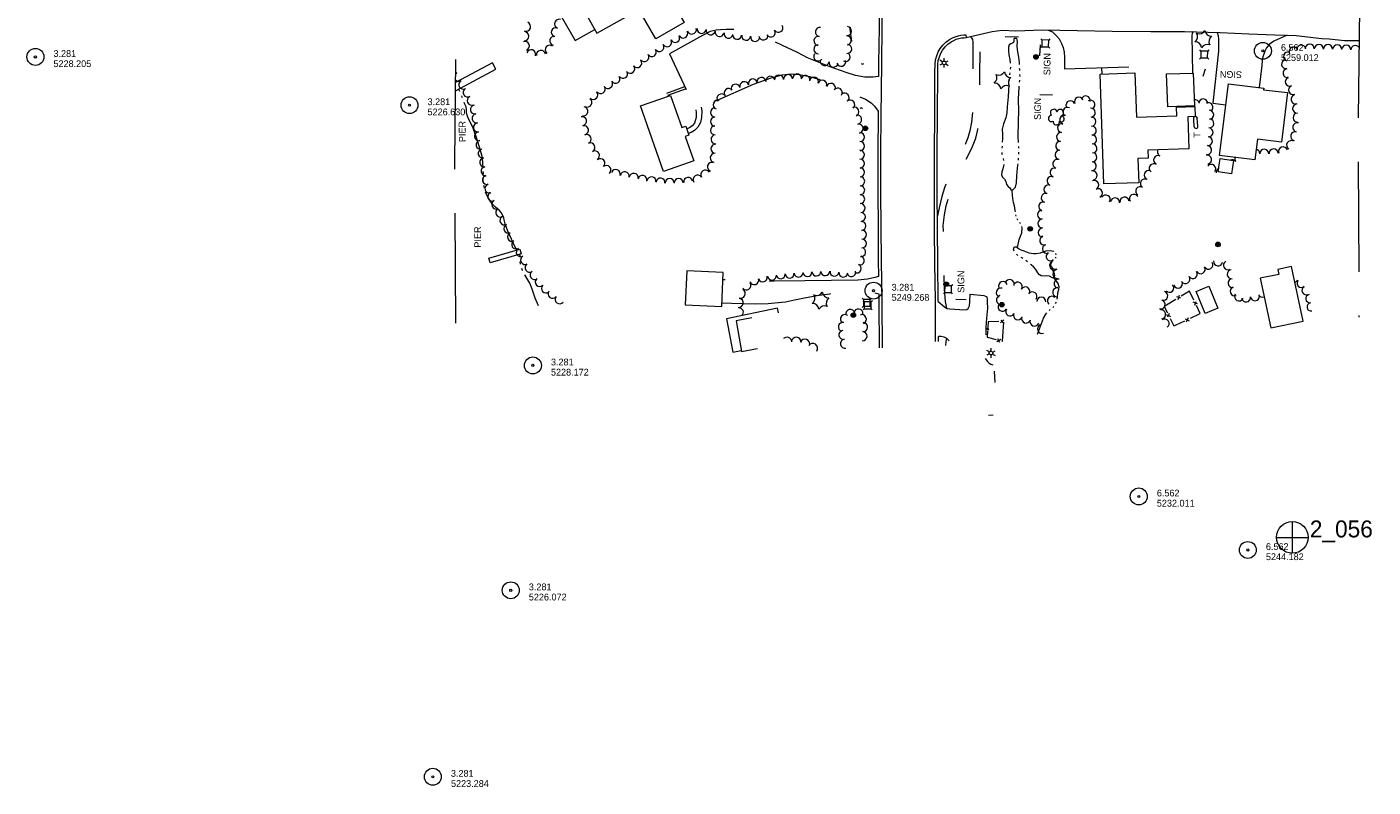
# Model space of a CAD drawing. Header units: feet. Extents: x 190954 to 193035, y 263439 to 264750.
# Tile 1 of 4: x 190954 to 192146, y 263439 to 264112. Entities that reach past the tile are written whole.
import ezdxf
from ezdxf.enums import TextEntityAlignment as Align

# ---------------------------------------------------------------- set-up
doc = ezdxf.new("R2010")
doc.units = ezdxf.units.FT
doc.header["$MEASUREMENT"] = 0
for name, pattern in [('DGN Style 3', [136.13208, 97.2372, -38.89488]), ('DGN Style 4', [155.676757, 77.78976, -38.89488, 0.097237, -38.89488]), ('DGN Style 5', [68.06604, 29.17116, -38.89488]), ('DGN Style 6', [184.945154, 0.097237, -38.89488, 68.06604, -38.89488, 0.097237, -38.89488])]:
    doc.linetypes.add(name, pattern=pattern)
for name, color, linetype, lineweight in [('E_BLD', 251, 'Continuous', 13), ('E_BLD_Name', 231, 'Continuous', 0), ('E_DWY', 3, 'DGN Style 3', 0), ('E_LAND_Vegetation', 20, 'Continuous', 0), ('E_MAP_Limits', 20, 'DGN Style 3', 0), ('E_MAP_PassPoints', 43, 'Continuous', 0), ('E_MISCPROP', 43, 'Continuous', 0), ('E_MISCPROP_HvyDash', 251, 'DGN Style 3', 13), ('E_MISCPROP_HvyLine', 251, 'Continuous', 13), ('E_MISCPROP_Railing', 43, 'Continuous', 0), ('E_PATH_Sidewalk', 3, 'DGN Style 5', 0), ('E_RDWY', 43, 'Continuous', 13), ('E_UTL_AboveGroundPipe', 43, 'DGN Style 4', 0), ('E_WTR', 251, 'DGN Style 6', 0), ('E_WTR_Dock_Pier', 251, 'DGN Style 3', 0), ('E_WTR_Text', 251, 'Continuous', 0)]:
    doc.layers.add(name, color=color, linetype=linetype, lineweight=lineweight)
doc.styles.add('Style-IGR_FONT_0', font='IGR_FONT_0.shx')

# ---------------------------------------------------------------- blocks, each defined once
blk = doc.blocks.new('PP')
at = {"layer": 'E_MAP_PassPoints', "color": 43, "linetype": 'Continuous', "lineweight": 0}
for radius in [7.5, 0.96]:
    blk.add_circle((0, 0), radius, dxfattribs=at)
blk = doc.blocks.new('PP_1')
at = {"layer": 'E_MAP_PassPoints', "color": 43, "linetype": 'Continuous', "lineweight": 0}
for radius in [7.5, 0.96]:
    blk.add_circle((0, 0), radius, dxfattribs=at)
blk = doc.blocks.new('PP_5')
at = {"layer": 'E_MAP_PassPoints', "color": 43, "linetype": 'Continuous', "lineweight": 0}
for radius in [7.5, 0.96]:
    blk.add_circle((0, 0), radius, dxfattribs=at)
blk = doc.blocks.new('PP_2')
at = {"layer": 'E_MAP_PassPoints', "color": 43, "linetype": 'Continuous', "lineweight": 0}
for radius in [7.5, 0.96]:
    blk.add_circle((0, 0), radius, dxfattribs=at)
blk = doc.blocks.new('PHOTOC_1')
at = {"layer": 'E_MAP_Limits', "color": 3, "linetype": 'Continuous', "lineweight": 0}
for p, q in [((0.1, 14.1), (0.1, -13.8)), ((-13.8, 0), (14.1, 0))]:
    blk.add_line(p, q, dxfattribs=at)
blk.add_circle((0.2, 0), 14, dxfattribs=at)
blk = doc.blocks.new('CULVRT_6')
at = {"layer": 'E_MISCPROP_Railing', "color": 43, "linetype": 'Continuous', "lineweight": 0}
blk.add_arc((1.1, 0.8), 1.41, 216.8803, 323.1199, dxfattribs=at)
blk = doc.blocks.new('CULVRT_7')
at = {"layer": 'E_MISCPROP_Railing', "color": 43, "linetype": 'Continuous', "lineweight": 0}
blk.add_arc((1.1, 0.9), 1.42, 216.8796, 323.1191, dxfattribs=at)
blk = doc.blocks.new('PED')
at = {"layer": 'E_UTL_AboveGroundPipe', "color": 251, "linetype": 'Continuous', "lineweight": 13}
for p, q in [((-3.1, 2.9), (-4.2, 4)), ((2.9, 2.9), (3.9, 4)), ((-4.2, -4.2), (-3.1, -3.1)), ((3.9, -4.2), (2.9, -3.1))]:
    blk.add_line(p, q, dxfattribs=at)
at = {"layer": 'E_UTL_AboveGroundPipe', "color": 251, "linetype": 'Continuous', "lineweight": 13, "flags": 128}
blk.add_lwpolyline([(-3.1, -3.1), (2.9, -3.1), (2.9, 2.9), (-3.1, 2.9)], close=True, dxfattribs=at)
blk = doc.blocks.new('POLE')
at = {"layer": 'E_MISCPROP', "color": 1, "linetype": 'Continuous', "lineweight": 0}
for radius in [2.02, 1.52, 1.01, 0.502]:
    blk.add_circle((0, 0), radius, dxfattribs=at)
blk = doc.blocks.new('LTP')
at = {"layer": 'E_MISCPROP', "color": 1, "linetype": 'Continuous', "lineweight": 0}
for p, q in [((-1.6, 0.1), (-4.2, 0.1)), ((-0.8, 1.4), (-2, 3.7)), ((0.9, 1.4), (2.3, 3.7)), ((-0.9, -1.4), (-2.2, -3.6)), ((0.8, -1.5), (2, -3.6)), ((1.6, 0), (4.2, -0.1))]:
    blk.add_line(p, q, dxfattribs=at)
blk.add_circle((0, 0), 1.64, dxfattribs=at)
blk = doc.blocks.new('POLE_1')
at = {"layer": 'E_MISCPROP', "color": 1, "linetype": 'Continuous', "lineweight": 0}
for radius in [2.02, 1.52, 1.01, 0.502]:
    blk.add_circle((0, 0), radius, dxfattribs=at)
blk = doc.blocks.new('TK5')
at = {"layer": 'E_BLD', "color": 230, "linetype": 'Continuous', "lineweight": 0}
for p, q in [((8.7, 1.9), (1.6, 1.9)), ((1.7, -1.6), (8.8, -1.6))]:
    blk.add_line(p, q, dxfattribs=at)
for centre, start, end in [((1.7, 0.1), 93.5242, 269.5715), ((8.7, 0.1), 270.706, 89.9567)]:
    blk.add_arc(centre, 1.75, start, end, dxfattribs=at)
blk = doc.blocks.new('TA')
at = {"layer": 'E_BLD_Name', "color": 230, "linetype": 'Continuous', "lineweight": 0, "style": 'Style-IGR_FONT_0'}
blk.add_text('T', height=6, rotation=0.0002, dxfattribs=at).set_placement((-1.9, 0.2), align=Align.MIDDLE_LEFT)
blk = doc.blocks.new('POLE_2')
at = {"layer": 'E_MISCPROP', "color": 1, "linetype": 'Continuous', "lineweight": 0}
for radius in [2.02, 1.52, 1.01, 0.502]:
    blk.add_circle((0, 0), radius, dxfattribs=at)
blk = doc.blocks.new('SIGN')
at = {"layer": 'E_MISCPROP', "color": 1, "linetype": 'Continuous', "lineweight": 0, "style": 'Style-IGR_FONT_0'}
blk.add_text('SIGN', height=6, rotation=0, dxfattribs=at).set_placement((-9.6, 0), align=Align.MIDDLE_LEFT)
blk = doc.blocks.new('SIGN_1')
at = {"layer": 'E_MISCPROP', "color": 1, "linetype": 'Continuous', "lineweight": 0, "style": 'Style-IGR_FONT_0'}
blk.add_text('SIGN', height=6, rotation=0.0001, dxfattribs=at).set_placement((-9.6, 0), align=Align.MIDDLE_LEFT)
blk = doc.blocks.new('SIGN_2')
at = {"layer": 'E_MISCPROP', "color": 1, "linetype": 'Continuous', "lineweight": 0, "style": 'Style-IGR_FONT_0'}
blk.add_text('SIGN', height=6, rotation=0.0002, dxfattribs=at).set_placement((-9.6, 0), align=Align.MIDDLE_LEFT)
blk = doc.blocks.new('TREE')
at = {"layer": 'E_LAND_Vegetation', "color": 94, "linetype": 'Continuous', "lineweight": 0}
for centre, radius, start, end in [((-4.5, 0.2), 2.78, 78.0718, 279.0828), ((-1.5, 4.3), 2.78, 1.3948, 209.1678), ((3.6, 2.4), 2.97, 278.4239, 139.6578), ((-2, -4.2), 2.61, 140.7799, 358.7125), ((3.5, -3.4), 2.97, 196.0747, 79.048)]:
    blk.add_arc(centre, radius, start, end, dxfattribs=at)
blk = doc.blocks.new('PINEL')
at = {"layer": 'E_LAND_Vegetation', "color": 94, "linetype": 'Continuous', "lineweight": 0}
for centre, start, end in [((-8.1, 7.3), 275.2115, 0.9764), ((-10.4, -3.4), 335.2115, 60.9764), ((2.3, 10.7), 215.2115, 300.9764), ((10.4, 3.4), 155.2115, 240.9765), ((-2.3, -10.7), 35.2115, 120.9765), ((8.1, -7.3), 95.2115, 180.9765)]:
    blk.add_arc(centre, 5.72, start, end, dxfattribs=at)
blk = doc.blocks.new('PINEL_1')
at = {"layer": 'E_LAND_Vegetation', "color": 94, "linetype": 'Continuous', "lineweight": 0}
for centre, start, end in [((-8.1, 7.3), 275.2115, 0.9764), ((-10.4, -3.4), 335.2115, 60.9764), ((2.3, 10.7), 215.2115, 300.9764), ((10.4, 3.4), 155.2115, 240.9764), ((-2.3, -10.7), 35.2115, 120.9764), ((8.1, -7.3), 95.2115, 180.9765)]:
    blk.add_arc(centre, 5.72, start, end, dxfattribs=at)
blk = doc.blocks.new('PINEL_2')
at = {"layer": 'E_LAND_Vegetation', "color": 94, "linetype": 'Continuous', "lineweight": 0}
for centre, start, end in [((-8.1, 7.3), 275.2115, 0.9764), ((-10.4, -3.4), 335.2115, 60.9764), ((2.3, 10.7), 215.2115, 300.9764), ((10.4, 3.4), 155.2115, 240.9765), ((-2.3, -10.7), 35.2115, 120.9765), ((8.2, -7.3), 95.2115, 180.9765)]:
    blk.add_arc(centre, 5.72, start, end, dxfattribs=at)
blk = doc.blocks.new('PIER')
at = {"layer": 'E_WTR_Text', "color": 150, "linetype": 'Continuous', "lineweight": 0, "style": 'Style-IGR_FONT_0'}
blk.add_text('PIER', height=6, rotation=0.0002, dxfattribs=at).set_placement((-9.2, 0.3), align=Align.MIDDLE_LEFT)

msp = doc.modelspace()

# ---------------------------------------------------------------- linework, layer by layer
at = {"layer": 'E_DWY', "color": 2, "linetype": 'DGN Style 3', "lineweight": 0, "flags": 128}
for points in [[(191707.9, 264067.6), (191703.4, 264067.1), (191696, 264067.1), (191687.5, 264068.7), (191679.3, 264071.1), (191664.2, 264076.6), (191645.2, 264084.2), (191636.1, 264089), (191622.9, 264095.1), (191611.5, 264100.9), (191603.3, 264104.3), (191596.7, 264106.6), (191589.8, 264107.7), (191583.9, 264108.8), (191579.9, 264109.2), (191573, 264109.2), (191568.2, 264109), (191564.2, 264108.6), (191558.9, 264107.4), (191552, 264104), (191522.8, 264087.6), (191546.2, 264038.3), (191597.4, 264060.8), (191612.8, 264066.5), (191622.6, 264069.1), (191631.1, 264069.9), (191638, 264069.4), (191647, 264067.6), (191661.6, 264063.4), (191672.6, 264058.6), (191680.5, 264054.5), (191688.5, 264050.9), (191696.4, 264047.5), (191701.5, 264044.5), (191704.3, 264041.5), (191707.6, 264037.1)], [(191858.2, 264108.8), (191862, 264107.1), (191865.4, 264104), (191867.9, 264100.9), (191870.2, 264097), (191871.6, 264093.3), (191872.4, 264089.1), (191872.8, 264084.4), (191872.8, 264074.4), (191930.9, 264076.3), (191932, 264075.6), (191932.4, 264074.3), (191932.4, 264070.8)], [(191986.4, 264070.6), (191985.7, 264103.6), (191986.1, 264105.9), (191986.9, 264107.4)], [(192007.9, 264106.6), (192008.9, 264103.8), (192009.2, 264100.6), (192009.2, 264096.5), (192009.2, 264090.2), (192004.2, 264044.2), (192015.5, 264042.5)], [(192069.8, 264104.3), (192058.2, 264098.9), (192054.1, 264096), (192051.7, 264093.1), (192050.2, 264090.2), (192049.1, 264087.5), (192048.4, 264085.2), (192047.7, 264081.8), (192047.4, 264077.5), (192045.2, 264057.8)], [(191972.7, 264040.5), (191972.7, 264041.1)], [(191708, 263890.6), (191704.8, 263889.7), (191698.3, 263888.2), (191689.7, 263887.3), (191642.6, 263886.7), (191615.5, 263886.4), (191595.5, 263886.8), (191579.1, 263887.5), (191570.2, 263887.8)], [(191569.4, 263867.3), (191577.8, 263866.9), (191598.8, 263866.4), (191610.2, 263866.7), (191616.2, 263867.3), (191625.5, 263868.3), (191633.7, 263870), (191643.8, 263871.9), (191655.5, 263874), (191664.8, 263875.4), (191673.6, 263876.3), (191685.6, 263877), (191697, 263877), (191703, 263876.5), (191708.2, 263875.3)], [(191760.9, 263868.4), (191766.4, 263863.7), (191768.9, 263862.4), (191771.3, 263861.9), (191784.1, 263861.2), (191786.1, 263861.3), (191787.5, 263862.3), (191788.6, 263864.7), (191788.9, 263868.4), (191789.3, 263875), (191801.4, 263873.9), (191802.8, 263873.3), (191803.8, 263872.5), (191804.2, 263870.3), (191804.3, 263868.3), (191804.4, 263862.5), (191803.7, 263853.8), (191803.1, 263845.5), (191802.9, 263839.1)], [(191770.6, 263833.6), (191768.6, 263835.7), (191766.1, 263836.9), (191763.6, 263837.6), (191761.1, 263837.5)]]:
    msp.add_lwpolyline(points, dxfattribs=at)
at = {"layer": 'E_LAND_Vegetation', "color": 94, "linetype": 'Continuous', "lineweight": 0}
for centre, radius, start, end in [((191394.3, 264103.4), 4.01, 267.9571, 87.9418), ((191395.9, 264111.9), 4.01, 248.7901, 68.7747), ((191422.2, 264106.8), 4.01, 69.1417, 249.1264), ((191425, 264114.3), 4.01, 69.1417, 249.1264), ((191535, 264105.7), 4, 206.5172, 26.5019), ((191542.7, 264109.2), 4, 193.8879, 13.8725), ((191551.3, 264109.8), 4, 173.0896, 353.0742), ((191559.3, 264108.6), 4, 169.7629, 349.7476), ((191567.2, 264107.1), 4, 169.0386, 349.0233), ((191612.6, 264106.6), 4, 211.9219, 31.9066), ((191619.4, 264110.8), 4, 211.9219, 31.9066), ((191656.1, 264107.1), 4, 80.4774, 260.4621), ((191680.1, 264107.9), 4, 265.6953, 85.68), ((191394.8, 264094.7), 4.01, 289.3939, 109.3786), ((191420.7, 264099.3), 4.01, 78.767, 258.7517), ((191514, 264093.8), 4, 211.3844, 31.3691), ((191520.8, 264098), 4, 211.3844, 31.3691), ((191527.9, 264101.9), 4, 208.1919, 28.1766), ((191575.1, 264105.6), 4, 169.0386, 349.0233), ((191582.8, 264104.6), 4, 174.6456, 354.6303), ((191590.8, 264103.8), 4, 172.6733, 352.658), ((191598.8, 264102.7), 4, 172.6733, 352.658), ((191606, 264104), 4, 189.3438, 9.3285), ((191654.7, 264091.8), 4, 94.1359, 274.1206), ((191654.8, 264099.2), 4, 80.4774, 260.4621), ((191679.9, 264099.7), 4, 273.8065, 93.7912), ((191680.3, 264092.1), 4, 263.5841, 83.5687), ((192082.4, 264091.5), 4.04, 11.0639, 191.0485), ((192089.9, 264092.2), 4.04, 358.8187, 178.8034), ((192098, 264092), 4.04, 358.8187, 178.8034), ((192106.1, 264091.9), 4.04, 358.8187, 178.8034), ((192114.2, 264091.7), 4.04, 358.1228, 178.1075), ((192122.2, 264091.4), 4.04, 358.1228, 178.1075), ((191400.3, 264087.4), 4.01, 341.1253, 161.1099), ((191409, 264086.8), 4.01, 8.1248, 188.1095), ((191416.8, 264091.3), 4.01, 51.0138, 230.9985), ((191500.6, 264084.8), 4, 214.4092, 34.3939), ((191507.2, 264089.3), 4, 214.4092, 34.3938), ((191654.6, 264085.4), 4, 143.366, 323.3507), ((191678.9, 264085), 4, 242.8919, 62.8765), ((192070.7, 264085.3), 4.04, 72.8742, 252.8589), ((192075.6, 264089.7), 4.04, 36.3181, 216.3028), ((192130.3, 264091.1), 4.04, 36.3387, 178.1075), ((191481.8, 264070), 4, 213.2513, 33.2359), ((191488.1, 264074.5), 4, 219.7733, 39.758), ((191494.3, 264079.6), 4, 219.7733, 39.758), ((191660.3, 264081.4), 4, 170.0994, 350.0841), ((191668.2, 264080), 4, 170.0994, 350.0841), ((191675, 264080.7), 4, 197.8822, 17.8669), ((192069, 264078.6), 4.04, 99.9276, 279.9123), ((192070.3, 264070.6), 4.04, 99.9276, 279.9123), ((191332.8, 264074.4), 3.97, 280.9436, 297.8356), ((191336.5, 264067.4), 3.97, 117.8509, 138.1934), ((191336.5, 264067.4), 3.97, 220.6115, 297.8356), ((191340.2, 264060.5), 3.97, 119.1816, 299.1662), ((191468.4, 264061.1), 4, 214.8001, 34.7848), ((191475.1, 264065.6), 4, 213.2513, 33.2359), ((191581.4, 264056.8), 4, 17.1233, 197.108), ((191589.1, 264059.1), 4, 17.1233, 197.108), ((191596.7, 264061.5), 4, 17.1233, 197.108), ((191604.3, 264062.8), 4, 8.33, 188.3147), ((191612.2, 264063.9), 4, 8.33, 188.3147), ((191619.9, 264064.9), 4, 3.6175, 183.6022), ((191627.9, 264065.4), 4, 3.6175, 183.6022), ((191635.9, 264065.9), 4, 3.6175, 183.6022), ((191643.3, 264064.6), 4, 349.5523, 169.537), ((191650.8, 264063.1), 4, 340.0117, 159.9964), ((191658.3, 264060.4), 4, 340.0117, 159.9964), ((191665.8, 264057.6), 4, 340.0117, 159.9964), ((192072.3, 264063.2), 4.04, 111.0007, 290.9853), ((191344.1, 264053.5), 3.97, 119.1816, 299.1662), ((191347.7, 264046.3), 3.97, 115.9089, 295.8936), ((191450.2, 264044.6), 4, 239.4431, 59.4278), ((191455.3, 264051.3), 4, 225.1626, 45.1473), ((191461.9, 264056.5), 4, 214.8001, 34.7848), ((191568.9, 264048.3), 4, 37.1527, 217.1374), ((191575.3, 264053.1), 4, 37.1527, 217.1374), ((191672, 264053.5), 4, 325.9849, 145.9695), ((191677.9, 264049), 4, 309.0458, 129.0305), ((191885.4, 264045.3), 3.97, 21.9445, 201.9292), ((191891.6, 264046.5), 3.97, 346.9199, 166.9045), ((191995.6, 264043.9), 3.97, 356.6096, 176.5943), ((192075.2, 264055.7), 4.04, 111.0007, 290.9853), ((192077.3, 264047.5), 4.04, 101.5552, 281.5399), ((191350.6, 264038.4), 3.97, 100.9032, 280.8879), ((191446.6, 264036.8), 4, 259.4102, 79.3949), ((191563.1, 264035.8), 4, 89.5318, 269.5164), ((191565.6, 264042.7), 4, 69.8907, 249.8754), ((191682.9, 264042.8), 4, 309.0458, 129.0305), ((191686.7, 264036.5), 4, 292.7991, 112.7838), ((191875.2, 264036.4), 3.97, 61.665, 241.6497), ((191878, 264042.3), 3.97, 21.9445, 201.9292), ((191895.7, 264042.7), 3.97, 298.9778, 118.9625), ((191896, 264035.7), 3.97, 273.4248, 93.4095), ((191983.1, 264040), 3.32, 154.5824, 164.8895), ((191988.3, 264043.1), 3.97, 12.4774, 101.4939), ((192000.2, 264040.6), 3.97, 301.9208, 121.9055), ((192000.9, 264033.9), 3.97, 272.6922, 92.6768), ((192078.8, 264039.3), 4.04, 93.2331, 273.2178), ((191352.1, 264030.6), 3.97, 100.9032, 280.8879), ((191353.2, 264022.6), 3.97, 96.3761, 276.3608), ((191445.4, 264028.1), 4, 282.3383, 102.323), ((191447.1, 264020.2), 4, 282.3383, 102.323), ((191563.1, 264027.8), 4, 89.5318, 269.5164), ((191563.2, 264020), 4, 93.3075, 273.2922), ((191689.1, 264029.5), 4, 278.9316, 98.9163), ((191690.4, 264021.6), 4, 278.9316, 98.9163), ((191870.5, 264022.1), 3.97, 84.0452, 264.0298), ((191872.5, 264029.3), 3.97, 72.1562, 252.1409), ((191896.5, 264027.7), 3.97, 273.4248, 93.4095), ((192001, 264026.2), 3.97, 265.5332, 85.5179), ((192078.9, 264022.6), 4.04, 76.5566, 256.5412), ((192079.2, 264031.2), 4.04, 93.2331, 273.2178), ((191354.1, 264014.7), 3.97, 96.3761, 276.3608), ((191449.6, 264012.2), 4, 294.6426, 114.6273), ((191563.7, 264012), 4, 93.3075, 273.2922), ((191691.5, 264014), 4, 270.3853, 90.37), ((191869.7, 264014.2), 3.97, 84.0452, 264.0298), ((191896.9, 264019.8), 3.97, 273.4248, 93.4095), ((191897.2, 264011.9), 3.97, 272.0852, 92.0699), ((191999.7, 264010.4), 3.97, 264.8971, 84.8818), ((192000.3, 264018.3), 3.97, 265.5332, 85.5179), ((192077, 264014.8), 4.04, 76.5566, 256.5412), ((191355.6, 264007.2), 3.97, 103.418, 283.4027), ((191357.4, 263999.5), 3.97, 103.418, 283.4027), ((191452.9, 264004.9), 4, 294.6426, 114.6273), ((191456.8, 263997.8), 4, 298.7392, 118.7238), ((191563.6, 264003.7), 4, 85.2763, 265.261), ((191691.5, 263998.5), 3.94, 270.8931, 90.8778), ((191691.6, 264006), 4, 270.3853, 90.37), ((191868.3, 263998.4), 3.97, 85.6953, 265.68), ((191868.9, 264006.3), 3.97, 85.6953, 265.68), ((191897.4, 263996.2), 3.97, 266.5138, 86.4984), ((191897.5, 264004), 3.97, 272.0852, 92.0699), ((191958.9, 264001.1), 3.97, 155.2226, 245.5958), ((191999, 264002.5), 3.97, 264.8971, 84.8818), ((192041.6, 263999.4), 4.04, 359.0149, 78.4595), ((192049.7, 263999.2), 4.04, 359.0149, 178.9996), ((192057.9, 263999.5), 4.04, 2.3423, 182.3269), ((192066.3, 264001.3), 4.04, 19.8294, 199.8141), ((192073.4, 264006.9), 4.04, 58.8238, 238.8084), ((191358.8, 263991.5), 3.97, 98.0995, 278.0842), ((191461.7, 263990.9), 4, 311.0311, 131.0158), ((191467, 263984.9), 4, 311.0311, 131.0158), ((191560.4, 263987.6), 4, 71.3906, 251.3753), ((191562.9, 263995.7), 4, 85.2763, 265.261), ((191691.6, 263990.6), 3.94, 270.8931, 90.8778), ((191866.3, 263990.3), 3.97, 72.6609, 252.6455), ((191896.9, 263988.3), 3.97, 266.5138, 86.4984), ((191951.7, 263986.5), 3.97, 53.721, 233.7056), ((191955.6, 263993.8), 3.97, 65.6111, 245.5958), ((191998.9, 263994.1), 3.97, 281.4666, 101.4513), ((192002.7, 263985.9), 3.97, 321.829, 141.8137), ((192021.2, 263990.1), 3.95, 37.6733, 113.8739), ((192027.4, 263995), 3.95, 164.6741, 217.658), ((191360, 263983.7), 3.97, 98.0995, 278.0842), ((191361.1, 263976.1), 3.97, 106.7746, 286.7592), ((191475.3, 263981.4), 4, 340.5839, 160.5685), ((191483.3, 263979.3), 4, 350.6784, 170.6631), ((191491.2, 263978), 4, 350.6784, 170.6631), ((191498.8, 263976.1), 4, 345.9926, 165.9773), ((191506.9, 263974.8), 4, 352.7228, 172.7075), ((191514.9, 263973.7), 4, 352.7228, 172.7075), ((191523.1, 263973.4), 4, 0.2541, 180.2387), ((191531.1, 263973.4), 4, 0.2541, 180.2387), ((191539.4, 263974.4), 4, 9.0855, 189.0702), ((191547.9, 263976.4), 4, 33.4285, 213.4132), ((191554.6, 263980.8), 4, 33.4285, 213.4132), ((191691.7, 263982.8), 3.94, 270.8931, 90.8778), ((191691.8, 263974.9), 3.94, 270.041, 90.0257), ((191861.2, 263975.1), 3.97, 69.6757, 249.6604), ((191863.9, 263982.7), 3.97, 72.6609, 252.6455), ((191897.6, 263980.1), 3.97, 275.3551, 95.3398), ((191943.8, 263973), 3.97, 58.2821, 238.2667), ((191947.3, 263980.4), 3.97, 66.7462, 246.7309), ((192010.9, 263982.5), 3.97, 112.7949, 183.0432), ((191363.4, 263968.5), 3.97, 106.7746, 286.7592), ((191365.9, 263961.4), 3.97, 116.037, 296.0217), ((191691.8, 263967), 3.94, 270.041, 90.0257), ((191858.4, 263967.7), 3.97, 69.6757, 249.6604), ((191899.1, 263971.7), 3.97, 293.3605, 113.3452), ((191902.3, 263964.4), 3.97, 293.3605, 113.3452), ((191939.7, 263966.2), 3.97, 58.2821, 238.2667), ((191369.4, 263954.3), 3.97, 116.037, 296.0217), ((191691.8, 263959.1), 3.94, 270.041, 90.0257), ((191692.1, 263951.2), 3.94, 273.1303, 93.115), ((191853.8, 263952.6), 3.97, 73.3943, 253.379), ((191856.1, 263960.2), 3.97, 73.3943, 253.379), ((191909.2, 263958.7), 3.97, 328.4818, 148.4665), ((191917.5, 263956.3), 3.97, 354.0415, 174.0262), ((191925.9, 263956.9), 3.97, 8.22, 188.2047), ((191934.2, 263959.4), 3.97, 31.9192, 211.9038), ((191373, 263947.2), 3.97, 117.6635, 297.6481), ((191376.7, 263940.2), 3.97, 117.6635, 297.6481), ((191692.5, 263943.3), 3.94, 273.1303, 93.115), ((191852.8, 263945.5), 3.97, 92.0284, 272.0131), ((191853.1, 263937.6), 3.97, 92.0284, 272.0131), ((191380.2, 263933), 3.97, 113.5914, 293.5761), ((191383.4, 263925.7), 3.97, 113.5914, 293.5761), ((191692.9, 263935.4), 3.94, 273.1303, 93.115), ((191693.3, 263927.7), 3.94, 270.1626, 90.1473), ((191853.4, 263929.6), 3.97, 92.0284, 272.0131), ((191387.1, 263918.9), 3.97, 120.2445, 300.2292), ((191693.3, 263919.8), 3.94, 270.1626, 90.1473), ((191854.7, 263922.5), 3.97, 108.4231, 288.4078), ((191857.2, 263915), 3.97, 108.4231, 288.4078), ((191391.1, 263912.1), 3.97, 120.2445, 300.2292), ((191395, 263905.2), 3.97, 119.7545, 299.7392), ((191691.4, 263904.7), 3.94, 256.0675, 76.0521), ((191692.7, 263912.2), 3.94, 262.1115, 82.0962), ((191860.5, 263908.4), 3.97, 122.7661, 302.7508), ((191864.4, 263901.1), 3.97, 113.7872, 293.7719), ((191398.9, 263898.4), 3.97, 124.011, 303.9956), ((191403.4, 263891.9), 3.97, 124.011, 303.9956), ((191621.4, 263892.5), 3.94, 185.3577, 5.3424), ((191629.3, 263893.2), 3.94, 185.3577, 5.3424), ((191637.2, 263894), 3.94, 184.2321, 4.2167), ((191645, 263894.5), 3.94, 184.2321, 4.2167), ((191653, 263895), 3.94, 182.1756, 2.1603), ((191660.9, 263895.3), 3.94, 182.1756, 2.1603), ((191669, 263894.9), 3.94, 173.3757, 353.3603), ((191676.8, 263894), 3.94, 174.0497, 354.0344), ((191683.9, 263894.5), 3.94, 192.7827, 12.7674), ((191688.7, 263897.7), 3.94, 245.2913, 65.2759), ((191866.4, 263892.9), 3.97, 97.7922, 277.7768), ((191986.4, 263892.8), 3.99, 214.0931, 34.0778), ((191993.3, 263897), 3.99, 210.3003, 30.285), ((192000.2, 263901.1), 3.99, 210.8136, 30.7983), ((192008.7, 263903.9), 3.99, 171.3187, 351.3033), ((192017.4, 263900.6), 3.99, 117.523, 297.5077), ((192020.8, 263892.6), 3.99, 95.3541, 275.3388), ((191408, 263885.8), 3.97, 133.1175, 313.1021), ((191413.4, 263880), 3.97, 133.1175, 313.1021), ((191591, 263882.6), 3.94, 215.4974, 35.4821), ((191598, 263887.4), 3.94, 198.0324, 18.0171), ((191605.5, 263889.8), 3.94, 198.0324, 18.0171), ((191613.6, 263891.4), 3.94, 187.7916, 7.7762), ((191818.3, 263882.1), 3.97, 23.1039, 203.0886), ((191824.2, 263883.9), 3.97, 342.6025, 162.5872), ((191831.3, 263881.6), 3.97, 328.0057, 147.9903), ((191838, 263877.4), 3.97, 328.0057, 147.9903), ((191867.4, 263884.4), 3.97, 81.322, 261.3067), ((191965.5, 263880.6), 3.99, 224.009, 43.9937), ((191973.3, 263884.4), 3.99, 202.4613, 22.4459), ((191979.8, 263888.4), 3.99, 211.9203, 31.905), ((192021.6, 263884.7), 3.99, 95.3541, 275.3388), ((192023.4, 263877.5), 3.99, 109.8232, 289.8079), ((192075.8, 263889.1), 3.66, 286.7809, 335.0792), ((192082.3, 263884.6), 3.66, 135.1626, 315.1473), ((192086.7, 263878.1), 3.66, 116.3906, 296.3753), ((191419.3, 263875.3), 3.97, 142.2949, 322.2795), ((191425.5, 263870.4), 3.97, 141.9887, 321.9733), ((191584.3, 263867.2), 3.94, 261.3155, 81.3002), ((191586.1, 263875.4), 3.94, 245.8798, 65.8644), ((191816.2, 263876.4), 3.97, 70.9089, 250.8936), ((191816.4, 263869.9), 3.97, 103.1164, 283.1011), ((191844.4, 263873), 3.97, 322.4751, 142.4597), ((191852.1, 263868.3), 3.97, 358.0029, 177.9876), ((191861.5, 263869.1), 3.97, 48.6175, 228.6022), ((191866.2, 263876.6), 3.97, 81.322, 261.3067), ((191957.9, 263865.9), 3.99, 253.049, 73.0337), ((191960.2, 263873.5), 3.99, 253.049, 73.0337), ((192027.3, 263873), 3.99, 151.6671, 331.6518), ((192033.5, 263872), 3.99, 187.8972, 7.8819), ((192041.4, 263873.1), 3.99, 187.8972, 7.8819), ((192048.1, 263876.2), 3.99, 204.8949, 293.2144), ((192090, 263871), 3.66, 98.7476, 278.7323), ((191584.4, 263858.9), 3.94, 313.479, 93.4328), ((191683, 263857.4), 4.03, 12.2615, 192.2462), ((191690.2, 263857.8), 4.03, 352.8215, 172.8062), ((191817.8, 263863.8), 3.97, 148.1771, 328.1617), ((191824.6, 263859.6), 3.97, 148.1771, 328.1617), ((191831.5, 263856.3), 3.97, 155.4225, 335.4072), ((191958.3, 263857.2), 3.99, 276.823, 96.8077), ((192091.1, 263863.7), 3.66, 98.7476, 278.7323), ((191676.4, 263846), 4.03, 76.3844, 256.3691), ((191678.3, 263852.9), 4.03, 52.5543, 232.539), ((191693.2, 263852.8), 4.03, 293.3611, 113.3458), ((191694.3, 263845.8), 4.03, 266.7888, 86.7735), ((191838.7, 263853.4), 3.97, 159.7115, 339.6962), ((191846.1, 263850.7), 3.97, 160.909, 340.8937), ((191852.7, 263844.1), 3.97, 111.2974, 291.282), ((191961.4, 263849), 3.99, 303.7121, 123.6968), ((191626.9, 263832.5), 4.29, 4.4546, 133.9811), ((191635.1, 263832.6), 4.29, 355.4066, 175.3913), ((191642.8, 263830.9), 4.29, 339.754, 159.7387), ((191676.9, 263838.9), 4.03, 99.1047, 279.0893), ((191678.4, 263831.1), 4.03, 101.2025, 281.1871), ((191693.8, 263837.8), 4.03, 266.7888, 86.7735), ((191649.8, 263827), 4.29, 326.0656, 146.0503)]:
    msp.add_arc(centre, radius, start, end, dxfattribs=at)
at = {"layer": 'E_MAP_Limits', "color": 3, "linetype": 'DGN Style 3', "lineweight": 0, "flags": 128}
for points in [[(192138.9, 264672.7), (192135.2, 264255.9), (192132.8, 264018.6), (192133.5, 263854.7)], [(191333.8, 263849.4), (191332.7, 263991.4), (191334.6, 264170.2), (191336.8, 264385.8), (191338.5, 264613.9)]]:
    msp.add_lwpolyline(points, dxfattribs=at)
at = {"layer": 'E_MISCPROP', "color": 1, "linetype": 'Continuous', "lineweight": 0}
for p, q in [((191851, 264086), (191851.4, 264095.7)), ((191995.4, 264067.9), (191997.6, 264074.5)), ((191851, 264051.7), (191862.1, 264051.3)), ((191776.5, 263870.4), (191785.5, 263870.2))]:
    msp.add_line(p, q, dxfattribs=at)
at = {"layer": 'E_MISCPROP_HvyDash', "color": 230, "linetype": 'DGN Style 3', "lineweight": 13, "flags": 128}
for points in [[(191432.1, 264153.3), (191426.8, 264149.8), (191430.6, 264143.4), (191418.5, 264136.2), (191439.2, 264099.4), (191456.7, 264109.4)], [(191619.3, 263858.5), (191618.5, 263862.6), (191573.4, 263853.2), (191578.9, 263823.7), (191586.5, 263825.2)]]:
    msp.add_lwpolyline(points, dxfattribs=at)
at = {"layer": 'E_MISCPROP_HvyLine', "color": 230, "linetype": 'Continuous', "lineweight": 13, "flags": 128}
for points in [[(191426.9, 264162.5), (191458.6, 264106), (191484.5, 264120.6), (191452.8, 264177.1)], [(191510.9, 264101), (191493.8, 264130.6), (191518.9, 264145.1), (191536, 264115.5)], [(191986.8, 264070.7), (191987.7, 264041.6), (191964.1, 264040.8), (191963.1, 264069.9)], [(192009.9, 263997.7), (192017.9, 264061.2), (192049.2, 264057.3), (192049, 264056), (192070.3, 264053.4), (192064.8, 264009.5), (192043.5, 264012.1), (192041.2, 263993.8)], [(191517.5, 263983.6), (191497.3, 264041.7), (191523.8, 264050.9), (191533.7, 264022.5), (191537.3, 264023.7), (191540.1, 264015.6), (191536.9, 264014.5), (191544.4, 263992.9)], [(192020.7, 263981.6), (192008.9, 263983.3), (192010.7, 263995.1), (192022.5, 263993.3)], [(191570.5, 263894.2), (191538.1, 263895.6), (191536.9, 263865.5), (191569.3, 263864.1)], [(192046.1, 263889), (192055.5, 263845.1), (192084.1, 263851.2), (192073.8, 263899.5), (192061.6, 263896.9), (192062.5, 263892.5)], [(192000.6, 263882.1), (192008.6, 263862.6), (191997.3, 263857.9), (191989.2, 263877.4)]]:
    msp.add_lwpolyline(points, close=True, dxfattribs=at)
for points in [[(191981.9, 264032.1), (191982.9, 264003.6), (191946.5, 264002.4), (191946.8, 263995.5), (191937.8, 263995.2), (191938.5, 263973.6), (191907.5, 263972.6), (191904.3, 264069.8), (191935.1, 264070.8), (191936.4, 264031.7), (191972.3, 264032.8)], [(191972.3, 264032.8), (191972, 264040.5), (191988.1, 264041.1), (191988.5, 264032.3), (191981.9, 264032.1)], [(191595.8, 263854.1), (191581.8, 263851.4), (191586.7, 263824.3), (191600.9, 263826.8)]]:
    msp.add_lwpolyline(points, dxfattribs=at)
at = {"layer": 'E_MISCPROP_Railing', "color": 43, "linetype": 'Continuous', "lineweight": 0}
for p, q in [((191975.7, 263871.5), (191972.3, 263872.6)), ((191974.4, 263873.9), (191973.2, 263869.9)), ((191965.4, 263858), (191964, 263854.6)), ((191990.4, 263866.3), (191986.8, 263867.8)), ((191988, 263865.3), (191989.3, 263868.4)), ((191803.9, 263845.2), (191805.4, 263843.2)), ((191818.9, 263852.2), (191815.9, 263849.5)), ((191818.8, 263849.6), (191816.5, 263852.1)), ((191962.8, 263856.9), (191966.7, 263855.2)), ((191979.7, 263853), (191983, 263851.5)), ((191980.7, 263850.4), (191982.4, 263854.3)), ((191805.5, 263845), (191803.9, 263843.7)), ((191812.7, 263833.2), (191816.3, 263835)), ((191813.5, 263835.7), (191815, 263832.6))]:
    msp.add_line(p, q, dxfattribs=at)
at = {"layer": 'E_MISCPROP_Railing', "color": 43, "linetype": 'Continuous', "lineweight": 0, "flags": 128}
for points in [[(191684.3, 264099), (191682.7, 264111.5)], [(191971.2, 263870.2), (191963, 263865.2)], [(191983.3, 263877.6), (191976, 263873.2)], [(191987.2, 263869.6), (191983.3, 263877.6)], [(191963, 263865.2), (191961.1, 263864), (191963.8, 263858.4)], [(191984.3, 263853.7), (191993, 263857.8)], [(191993, 263857.8), (191989.5, 263864.9)], [(191805.2, 263850.6), (191804.8, 263845.7)], [(191814.5, 263850.7), (191805.2, 263850.6)], [(191818.5, 263841.9), (191819.1, 263850.1)], [(191966.2, 263853.4), (191969.4, 263846.8), (191971.5, 263847.8)], [(191971.5, 263847.8), (191979.2, 263851.3)], [(191804.6, 263842.4), (191804.2, 263836.8)], [(191804.2, 263836.8), (191812.1, 263834.8)], [(191817.3, 263833.4), (191817.9, 263833.3), (191818.5, 263841.9)]]:
    msp.add_lwpolyline(points, dxfattribs=at)
at = {"layer": 'E_MISCPROP_Railing', "color": 43, "linetype": 'Continuous', "lineweight": 13, "flags": 128}
msp.add_lwpolyline([(191820.1, 264103.2), (191832, 264102.8)], dxfattribs=at)
at = {"layer": 'E_PATH_Sidewalk', "color": 2, "linetype": 'DGN Style 5', "lineweight": 0, "flags": 128}
for points in [[(191789.3, 264103.1), (191790.3, 264101.9), (191791.2, 264100.3), (191791.5, 264098.2), (191791.5, 264090.5), (191791.6, 264074.8), (191791.6, 264051.1), (191791.2, 264036.2), (191790.4, 264027.3), (191789, 264019.7), (191787.1, 264013.4), (191783.9, 264005.7), (191779.3, 263996.5), (191773.8, 263986.4), (191769.6, 263977.5), (191766.3, 263969), (191764, 263961.3), (191761.7, 263951.3), (191760.1, 263943.7)], [(191768.5, 263862.5), (191767.3, 263868.5), (191766.5, 263879.4), (191765.8, 263913.4), (191765.4, 263935.9), (191766.3, 263945.3), (191767.8, 263953.2), (191770.1, 263960.4), (191774.3, 263971.7), (191779.8, 263983), (191785.1, 263993.8), (191790.5, 264004.3), (191794.1, 264013.2), (191795.9, 264020.7), (191797, 264029.3), (191797.5, 264043.6), (191797.8, 264069.6), (191798, 264089.7), (191798.8, 264097.7), (191800.2, 264102.8), (191801.2, 264105.9)], [(191905.6, 264075.5), (191905.8, 264069.9)], [(191520.4, 264052.8), (191536.5, 264058.8)], [(191537.5, 264056.8), (191521.1, 264050.8)], [(191546.3, 264038.3), (191546.6, 264035.7), (191546.6, 264031.3), (191545, 264026.5), (191542.9, 264024), (191540.5, 264022.1), (191538.1, 264021.4)], [(191551, 264040.4), (191551.4, 264037.2), (191551.2, 264031.5), (191550.2, 264026.9), (191548.1, 264022.7), (191545.1, 264020), (191542.1, 264018.2), (191539.5, 264017.3)], [(191767.7, 263829.4), (191768, 263833.2), (191768.5, 263835.8)], [(191802.5, 263818.1), (191804.4, 263815.3), (191806, 263813.8), (191807.6, 263812.9), (191809.2, 263812.3)], [(191810.4, 263806.9), (191811.1, 263796.9)], [(191805.3, 263767.8), (191809.4, 263768.1)]]:
    msp.add_lwpolyline(points, dxfattribs=at)
at = {"layer": 'E_RDWY', "color": 30, "linetype": 'Continuous', "lineweight": 13, "flags": 128}
for points in [[(191708.8, 264191.1), (191708.8, 264170.5), (191708.8, 264139.3), (191708.5, 264111.2), (191708, 264079.3), (191707.9, 264067.6)], [(191711.3, 264191.1), (191711.3, 264170.5), (191711.3, 264139.3), (191711, 264111.1), (191710.5, 264079.2), (191710.1, 264032.7), (191709.9, 264001.3), (191709.9, 263965.5), (191710.1, 263934.1), (191710.3, 263904.7), (191710.8, 263867.5), (191711.2, 263827.6)], [(191785.6, 264102.3), (191808.7, 264107.6), (191817.6, 264108.6), (191829.7, 264108.2), (191853.1, 264108.9), (191883.9, 264108.5), (191914.9, 264107.8), (191949.2, 264107.5), (191978.9, 264107.6), (192010.5, 264106.5), (192036, 264105.5), (192058.9, 264104.7), (192077.8, 264104), (192100.7, 264101.3), (192107.1, 264100.9), (192120.8, 264099.4), (192133.6, 264099.4)], [(191758.6, 263833.2), (191758.4, 263869.6), (191757.9, 263902.2), (191757.7, 263933.2), (191757.5, 263966.8), (191757.5, 264000.6), (191757.8, 264034), (191758, 264071.3), (191758.1, 264078.6), (191758.4, 264082.4), (191759.5, 264086.1), (191760.9, 264089.4), (191762.7, 264092.4), (191765, 264095.4), (191767.6, 264098), (191770.9, 264100.4), (191773.5, 264101.9), (191775.9, 264102.9), (191778.5, 264103.7), (191781, 264104.3), (191783.6, 264104.5), (191785.3, 264104.6), (191785.6, 264102.2)], [(191760.9, 263868.4), (191760.9, 263869.6), (191760.4, 263902.2), (191760.2, 263933.2), (191760, 263966.8), (191760, 264000.6), (191760.3, 264033.9), (191760.5, 264071.3), (191760.6, 264078.4), (191760.9, 264081.9), (191761.9, 264085.2), (191763.1, 264088.2), (191764.8, 264091), (191766.9, 264093.8), (191769.3, 264096.2), (191772.2, 264098.3), (191774.6, 264099.6), (191776.8, 264100.6), (191779.1, 264101.3), (191781.4, 264101.8), (191783.8, 264102), (191785.6, 264102.2)], [(191707.6, 264037.1), (191707.6, 264032.8), (191707.4, 264001.3), (191707.4, 263965.5), (191707.6, 263934), (191707.8, 263904.7), (191708, 263890.6)], [(191708.2, 263875.3), (191708.3, 263867.5), (191708.7, 263827.6)], [(191761.1, 263833.2), (191761.1, 263837.5)]]:
    msp.add_lwpolyline(points, dxfattribs=at)
at = {"layer": 'E_WTR', "color": 150, "linetype": 'Continuous', "lineweight": 0, "flags": 128}
for points in [[(191828.8, 264101.2), (191828.2, 264101.2), (191827.8, 264100.7), (191827.8, 264099.2), (191827.5, 264097.8), (191826.7, 264097.1), (191825.3, 264096.7), (191823.8, 264095.7), (191823, 264093.6), (191823, 264090.5), (191823.3, 264086.8), (191824.2, 264082.8), (191824.7, 264079.5)], [(191833, 264078.2), (191832.9, 264080), (191832.3, 264084.7), (191831.8, 264087.8), (191831.2, 264091.7), (191830.7, 264094.7), (191831, 264098.7), (191830.9, 264100.1), (191830.5, 264101.2), (191830, 264101.3), (191828.8, 264101.2)], [(191824.8, 264076), (191824.7, 264074.3)], [(191833.1, 264073), (191833.1, 264074), (191833, 264074.7)], [(191823.5, 264060.6), (191822.7, 264049.6), (191822, 264040.8), (191821.5, 264035.6)], [(191823.8, 264065.7), (191823.7, 264064)], [(191824.3, 264070.9), (191824.1, 264069.2)], [(191833, 264062.7), (191833.1, 264064.4)], [(191833.4, 264067.8), (191833.3, 264069.5)], [(191337.1, 264054.3), (191337.1, 264054.4), (191336.4, 264056.3)], [(191339.7, 264048.7), (191339.4, 264049.4), (191338.9, 264050.6)], [(191832.2, 264034.2), (191832.3, 264036.3), (191832, 264047.9), (191832.6, 264058.3), (191832.7, 264059.2)], [(191350.9, 264016.7), (191348.9, 264022), (191347.6, 264025.3), (191345.6, 264029), (191344.1, 264032.5), (191343.2, 264035.5), (191343, 264038.1), (191342.7, 264040.8), (191341.7, 264043.2), (191341.1, 264044.8)], [(191821.5, 264035.6), (191820.7, 264031.1), (191818.8, 264025.8), (191817.5, 264021), (191817.7, 264016.4), (191817.7, 264012.5), (191817.6, 264009.6)], [(191832, 264009.2), (191832, 264009.8), (191831.7, 264014), (191831.8, 264018.4), (191832, 264023.5), (191832, 264030.8), (191832.2, 264034.2)], [(191357.8, 263987.7), (191357.7, 263990.6), (191357.3, 263995.7), (191355.6, 264002.2), (191351.6, 264014.7), (191350.9, 264016.7)], [(191817.2, 264000.5), (191817.2, 263999.1), (191817.4, 263998.7)], [(191817.4, 264006), (191817.3, 264004.2)], [(191832.2, 263998.9), (191832.2, 263999.7), (191832.2, 264000.6)], [(191832.4, 264004.1), (191832.3, 264005.8)], [(191818.9, 263989.7), (191818.1, 263986), (191817.3, 263983.3), (191817, 263980.5), (191817.7, 263978.5), (191819.5, 263976.9), (191820.8, 263974.7), (191821.4, 263972), (191822.8, 263970.4), (191824.3, 263969.2), (191825.3, 263967.6), (191826.3, 263966.7)], [(191818.4, 263995.2), (191818.8, 263993.4)], [(191826.3, 263966.7), (191829.2, 263969.7), (191830.3, 263973.5), (191830.6, 263979.6), (191830.9, 263983.3), (191831.5, 263989.2), (191831.6, 263990.3)], [(191832, 263993.7), (191832.1, 263994), (191832.1, 263995.5)], [(191358, 263975.3), (191357.8, 263977.2), (191357.8, 263977.4)], [(191358.1, 263981.5), (191358.1, 263982.1), (191358, 263983.5)], [(191359, 263969.2), (191358.6, 263971.2)], [(191376.6, 263940.8), (191376.3, 263942.6), (191374.1, 263946.9), (191371.9, 263949.4), (191368.9, 263951.9), (191365.7, 263955), (191362.1, 263960.7), (191360, 263965.2)], [(191829.3, 263947.9), (191829.1, 263949.1), (191828.3, 263953.1), (191827.4, 263956), (191827, 263959.7), (191826.7, 263962.5), (191826.3, 263966.7)], [(191388.4, 263913.5), (191387.9, 263914.3), (191386.1, 263916.7), (191384.6, 263919.7), (191381.6, 263926.8), (191379.6, 263930.6), (191377.3, 263937.1), (191376.6, 263940.8)], [(191829.9, 263944), (191829.6, 263945.3)], [(191831.5, 263940.4), (191831.4, 263940.5), (191830.9, 263941.6)], [(191831.1, 263916.3), (191832.7, 263923.4), (191835, 263929.2), (191835.1, 263933.8), (191834.9, 263934.8)], [(191833.8, 263937.2), (191833.4, 263937.9), (191833.1, 263938.3)], [(191828.1, 263913.1), (191827.4, 263914.7), (191828.2, 263916.5), (191829, 263917), (191830.3, 263917), (191832, 263915.5), (191833.9, 263914.3), (191836.8, 263913.2), (191841, 263911.5), (191845.2, 263910.9), (191847.6, 263911)], [(191390.5, 263907.8), (191390.5, 263908.9), (191390.2, 263909.8)], [(191831.4, 263909.3), (191830.2, 263910.5)], [(191835.7, 263906.6), (191835, 263907), (191834.2, 263907.5)], [(191839.8, 263903.6), (191838.5, 263904.7)], [(191847.6, 263911), (191851.6, 263911.6), (191853.5, 263912.5), (191856.4, 263913.2), (191859.9, 263913.6), (191862.9, 263912.9), (191863.3, 263912.6)], [(191862.7, 263905.6), (191862.3, 263905.3), (191861.9, 263904.8)], [(191865.1, 263907.8), (191864.5, 263906.9)], [(191864.8, 263911), (191865, 263909.9)], [(191390.9, 263901.6), (191390.7, 263903.5), (191390.6, 263903.7)], [(191392.9, 263895.8), (191392.8, 263895.9), (191392, 263897.7)], [(191862.1, 263889.5), (191859.3, 263890.9), (191856.6, 263891.3), (191854.7, 263891), (191852.1, 263891.2), (191850.5, 263892.2), (191849.1, 263894), (191847.2, 263896.8), (191845.3, 263899.2), (191843.3, 263900.9), (191842.5, 263901.5)], [(191860.4, 263903.1), (191860.3, 263903), (191859.5, 263900.5), (191860, 263898.4), (191861.7, 263896.9), (191862.8, 263895.2), (191863.6, 263893.2), (191864, 263891.4), (191863.6, 263890.2), (191863, 263889.5), (191862.1, 263889.5)], [(191406.8, 263864.7), (191404, 263871.5), (191401.3, 263879.3), (191399.2, 263884.6), (191396.5, 263889.2), (191394.9, 263892.2)], [(191866.2, 263870.6), (191866.4, 263871.9), (191866.9, 263876.1), (191867.8, 263879), (191868, 263881.4), (191867, 263884.4), (191863.2, 263889.7)], [(191848.8, 263839.5), (191854.2, 263853.8), (191856.1, 263857.3), (191857.1, 263858.3)], [(191859, 263860.4), (191859.2, 263860.5), (191860.1, 263861.3)], [(191862.3, 263863.2), (191863.1, 263863.9), (191863.3, 263864.2)], [(191864.7, 263866.6), (191865.5, 263867.9)]]:
    msp.add_lwpolyline(points, dxfattribs=at)
at = {"layer": 'E_WTR_Dock_Pier', "color": 150, "linetype": 'DGN Style 3', "lineweight": 0, "flags": 128}
msp.add_lwpolyline([(191333.4, 264055.1), (191369.2, 264074.3), (191366.2, 264079.9), (191333.4, 264062.4)], dxfattribs=at)
msp.add_lwpolyline([(191362.9, 263906.7), (191390.4, 263914.7), (191391.5, 263910.7), (191364, 263902.8)], close=True, dxfattribs=at)

# ---------------------------------------------------------------- block references
at = {"layer": 'E_BLD', "color": 230, "linetype": 'Continuous', "lineweight": 0, "xscale": 1.000002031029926, "yscale": 1.000002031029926, "zscale": 1.000002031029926, "rotation": 94.40875266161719}
msp.add_blockref('TK5', (191989.4, 264021.8), dxfattribs=at)
at = {"layer": 'E_BLD_Name', "color": 230, "linetype": 'Continuous', "lineweight": 0, "xscale": 1.000001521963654, "yscale": 1.000001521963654, "zscale": 1.000001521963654, "rotation": 89.4381011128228}
msp.add_blockref('TA', (191990.3, 264015.3), dxfattribs=at)
at = {"layer": 'E_LAND_Vegetation', "color": 94, "linetype": 'Continuous', "lineweight": 0, "xscale": 0.9999992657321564, "yscale": 0.9999992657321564, "zscale": 0.9999992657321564, "rotation": 90.54855928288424}
for name, p in [('PINEL_1', (191995.6, 264100.8)), ('PINEL', (191817.9, 264064.3)), ('TREE', (191865.6, 264032.1)), ('PINEL_2', (191656.7, 263869.2))]:
    msp.add_blockref(name, p, dxfattribs=at)
at = {"layer": 'E_MAP_Limits', "color": 3, "linetype": 'Continuous', "lineweight": 0, "xscale": 1.00000025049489, "yscale": 1.00000025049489, "zscale": 1.00000025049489, "rotation": 0.04055431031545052}
msp.add_blockref('PHOTOC_1', (192074.2, 263659.6), dxfattribs=at)
at = {"layer": 'E_MAP_PassPoints', "color": 43, "linetype": 'Continuous', "lineweight": 0}
for name, p, xscale, yscale, zscale, rotation in [('PP_5', (192048.4, 264090.4), 1.00000025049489, 1.00000025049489, 1.00000025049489, 0.04055431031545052), ('PP_2', (190961.3, 264085), 1.000000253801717, 1.000000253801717, 1.000000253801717, 0.04082111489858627), ('PP', (191292.6, 264042.3), 1.000000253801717, 1.000000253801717, 1.000000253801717, 0.04082111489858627), ('PP_1', (191703.6, 263878.1), 1.00000025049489, 1.00000025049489, 1.00000025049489, 0.04055431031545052), ('PP', (191401.9, 263811.9), 1.000000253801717, 1.000000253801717, 1.000000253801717, 0.04082111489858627), ('PP_5', (191938.5, 263695.9), 1.00000025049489, 1.00000025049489, 1.00000025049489, 0.04055431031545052), ('PP_5', (192035.1, 263648.5), 1.00000025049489, 1.00000025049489, 1.00000025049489, 0.04055431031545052), ('PP', (191382.3, 263612.8), 1.000000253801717, 1.000000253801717, 1.000000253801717, 0.04082111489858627), ('PP', (191313.3, 263447.7), 1.000000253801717, 1.000000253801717, 1.000000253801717, 0.04082111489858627)]:
    msp.add_blockref(name, p, dxfattribs=dict(at, xscale=xscale, yscale=yscale, zscale=zscale, rotation=rotation))
at = {"layer": 'E_MISCPROP', "color": 1, "linetype": 'Continuous', "lineweight": 0}
for name, p, xscale, yscale, zscale, rotation in [('LTP', (191766.1, 264079.7), 1.000001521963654, 1.000001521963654, 1.000001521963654, 89.4381011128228), ('POLE_1', (191847.5, 264085), 1.000001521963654, 1.000001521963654, 1.000001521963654, 89.4381011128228), ('SIGN_1', (191857.3, 264078.4), 0.9999977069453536, 0.9999977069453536, 0.9999977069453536, 89.58964989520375), ('SIGN', (192020.3, 264069.4), 0.9999980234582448, 0.9999980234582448, 0.9999980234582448, 178.8590653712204), ('SIGN_1', (191848.9, 264038.8), 0.9999977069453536, 0.9999977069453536, 0.9999977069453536, 89.58964989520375), ('POLE', (191696.4, 264021.8), 1.000001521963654, 1.000001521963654, 1.000001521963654, 89.4381011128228), ('POLE_1', (191842.3, 263932.8), 1.000001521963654, 1.000001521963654, 1.000001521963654, 89.4381011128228), ('POLE_2', (192008.7, 263919), 1.000001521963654, 1.000001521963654, 1.000001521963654, 89.4381011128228), ('SIGN_2', (191781, 263885.8), 0.9999992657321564, 0.9999992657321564, 0.9999992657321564, 90.54855928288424), ('POLE_1', (191768, 263883.8), 1.000001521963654, 1.000001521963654, 1.000001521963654, 89.4381011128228), ('POLE', (191685.7, 263856.4), 1.000001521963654, 1.000001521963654, 1.000001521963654, 89.4381011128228), ('POLE_1', (191817.2, 263865.7), 1.000001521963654, 1.000001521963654, 1.000001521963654, 89.4381011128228), ('LTP', (191807.6, 263822.9), 1.000001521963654, 1.000001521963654, 1.000001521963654, 89.4381011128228)]:
    msp.add_blockref(name, p, dxfattribs=dict(at, xscale=xscale, yscale=yscale, zscale=zscale, rotation=rotation))
at = {"layer": 'E_MISCPROP_Railing', "color": 43, "linetype": 'Continuous', "lineweight": 0}
for name, p, xscale, yscale, zscale, rotation in [('CULVRT_6', (191692.8, 264079.3), 1.00000061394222, 1.00000061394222, 1.00000061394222, 356.8177871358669), ('CULVRT_7', (191693.8, 264039.2), 0.9999988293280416, 0.9999988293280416, 0.9999988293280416, 175.4132596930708)]:
    msp.add_blockref(name, p, dxfattribs=dict(at, xscale=xscale, yscale=yscale, zscale=zscale, rotation=rotation))
at = {"layer": 'E_UTL_AboveGroundPipe', "color": 251, "linetype": 'Continuous', "lineweight": 13, "xscale": 1.000001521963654, "yscale": 1.000001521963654, "zscale": 1.000001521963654, "rotation": 89.4381011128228}
for p in [(191855.6, 264097.1), (191996.4, 264087.3), (191769.5, 263879.5), (191697.6, 263867.4), (191698.3, 263865.2)]:
    msp.add_blockref('PED', p, dxfattribs=at)
at = {"layer": 'E_WTR_Text', "color": 150, "linetype": 'Continuous', "lineweight": 0, "xscale": 0.9999992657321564, "yscale": 0.9999992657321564, "zscale": 0.9999992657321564, "rotation": 90.54855928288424}
for p in [(191339.6, 264018.8), (191353.3, 263925.4)]:
    msp.add_blockref('PIER', p, dxfattribs=at)

# ---------------------------------------------------------------- texts
at = {"layer": 'E_MAP_Limits', "color": 3, "linetype": 'Continuous', "lineweight": 0, "style": 'Style-IGR_FONT_0'}
msp.add_text('2_056', height=15, rotation=0.0407, dxfattribs=at).set_placement((192090, 263659.6))
at = {"layer": 'E_MAP_PassPoints', "color": 43, "linetype": 'Continuous', "lineweight": 0, "style": 'Style-IGR_FONT_0'}
for s, p in [('6.562', (192064.4, 264090.4)), ('3.281', (190977.3, 264085)), ('5259.012', (192064.4, 264081.4)), ('5228.205', (190977.3, 264076)), ('3.281', (191308.6, 264042.3)), ('5226.630', (191308.6, 264033.3)), ('3.281', (191719.6, 263878.1)), ('5249.268', (191719.6, 263869.1)), ('3.281', (191417.9, 263811.9)), ('5228.172', (191417.9, 263802.9)), ('6.562', (191954.5, 263695.9)), ('5232.011', (191954.5, 263686.9)), ('6.562', (192051.1, 263648.5)), ('5244.182', (192051.1, 263639.5)), ('3.281', (191398.3, 263612.8)), ('5226.072', (191398.3, 263603.8)), ('3.281', (191329.3, 263447.7)), ('5223.284', (191329.4, 263438.7))]:
    msp.add_text(s, height=6, rotation=0.0407, dxfattribs=at).set_placement(p)

doc.saveas('drawing.dxf')
